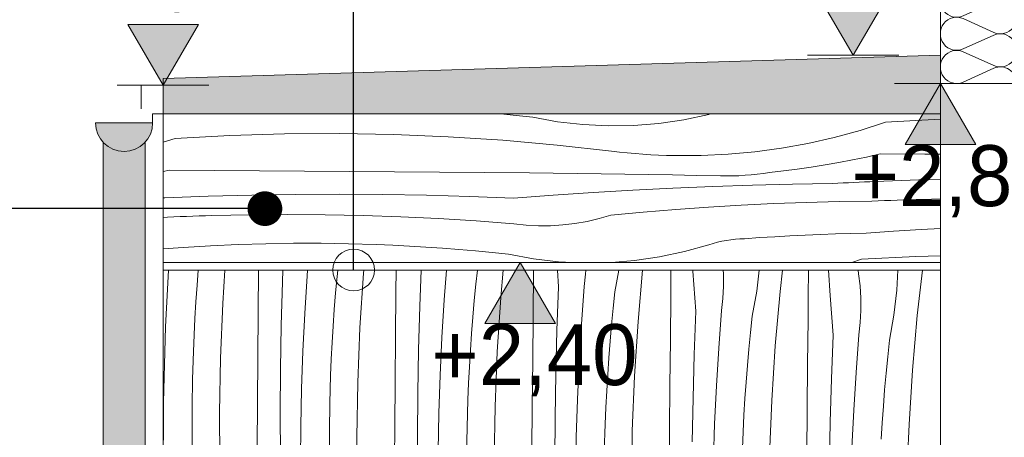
# Model space of a CAD drawing. Extents: x -366324 to -207045, y 68808 to 138616.
# Tile 27 of 170: x -331175 to -328591, y 80950 to 82047. Entities that reach past the tile are written whole.
import ezdxf

# ---------------------------------------------------------------- set-up
doc = ezdxf.new("R2010")
doc.units = 0
doc.header["$MEASUREMENT"] = 0
doc.linetypes.add('Dashed', pattern=[564.444447, 282.222223, -282.222223])
for name, color, linetype, lineweight in [('A-Opisy_Nr_Pióra__21', 7, 'Continuous', 9), ('Arch kolorystyka_Nr_Pióra__41', 7, 'Continuous', 15), ('Arch rynny_Nr_Pióra__21', 7, 'Continuous', 9), ('Arch wykończenie_Nr_Pióra__46', 5, 'Continuous', 13), ('Arch wymiary_Nr_Pióra__21', 7, 'Continuous', 9), ('Arch ściany zewnętrzne_Nr_Pióra__21', 7, 'Continuous', 9)]:
    doc.layers.add(name, color=color, linetype=linetype, lineweight=lineweight)
for name, color, linetype, lineweight, true_color in [('Arch kolorystyka_Nr_Pióra__22', 7, 'Continuous', 9, 0x7f7f7f), ('Arch ocieplenie_Nr_Pióra__25', 7, 'Continuous', 13, 0x40a5ff), ('Arch rynny_Nr_Pióra__81', 7, 'Continuous', 9, 0x5d5d5d), ('Arch wykończenie_Nr_Pióra__25', 7, 'Continuous', 13, 0x40a5ff)]:
    doc.layers.add(name, color=color, linetype=linetype, lineweight=lineweight, true_color=true_color)
doc.layers.add('Arch ocieplenie', color=7, linetype='Continuous')
doc.layers.add('Arch wymiary', color=7, linetype='Continuous')
doc.styles.add('GENERATED_STYLE_1', font='txt')
doc.dimstyles.new('GENERATED_STYLE__7', dxfattribs={"dimtxt": 0.18, "dimasz": 182.4, "dimexe": 0.18, "dimexo": 0.0625, "dimgap": 0.09, "dimtad": 0, "dimtih": 1, "dimtoh": 1, "dimdec": 4, "dimzin": 0, "dimdsep": 46, "dimcen": 0.09, "dimadec": 0, "dimazin": 0, "dimtfac": 1, "dimtdec": 4, "dimtmove": 0, "dimatfit": 3, "dimldrblk": 'ARROWHEAD_11', "dimfxl": 0, "dimtolj": 1, "dimtzin": 0, "dimarcsym": 0})
doc.dimstyles.new('GENERATED_STYLE__8', dxfattribs={"dimtxt": 0.18, "dimasz": 218.88, "dimexe": 0.18, "dimexo": 0.0625, "dimgap": 0.09, "dimtad": 0, "dimtih": 1, "dimtoh": 1, "dimdec": 4, "dimzin": 0, "dimdsep": 46, "dimcen": 0.09, "dimadec": 0, "dimazin": 0, "dimtfac": 1, "dimtdec": 4, "dimtmove": 0, "dimatfit": 3, "dimldrblk": 'ARROWHEAD_1', "dimfxl": 0, "dimtolj": 1, "dimtzin": 0, "dimarcsym": 0})

# ---------------------------------------------------------------- blocks, each defined once
blk = doc.blocks.new('*X6')
at = {"layer": 'Arch kolorystyka_Nr_Pióra__22', "linetype": 'Continuous'}
for p, q in [((-330787.5, 81339.2), (-330784.4, 81389.6)), ((-330709.7, 81349.5), (-330706.6, 81389.6)), ((-330642.4, 81301.4), (-330636.7, 81389.6)), ((-330549.3, 81278), (-330548.3, 81389.6)), ((-330485.7, 81358.2), (-330484.5, 81389.6)), ((-330427.3, 81275.7), (-330421.2, 81374.7)), ((-330421.2, 81374.7), (-330420.1, 81389.6)), ((-330346.1, 81329.4), (-330342.3, 81372.8)), ((-330342.3, 81372.8), (-330340.7, 81389.6)), ((-330282.2, 81237.9), (-330272.9, 81381)), ((-330272.9, 81381), (-330272.1, 81389.6)), ((-330188.1, 81332.5), (-330187.6, 81389.6)), ((-330125.5, 81294.7), (-330121.9, 81389.6)), ((-330061, 81311.2), (-330055.2, 81389.6)), ((-329977.9, 81352.6), (-329974, 81389.6)), ((-329912.7, 81317.5), (-329906.3, 81389.6)), ((-329827.9, 81269), (-329826.8, 81387.1)), ((-329826.8, 81387.1), (-329826.8, 81389.6)), ((-329760.9, 81345.5), (-329764.2, 81389.6)), ((-329693.4, 81346.5), (-329689.9, 81378.5)), ((-329689.9, 81378.5), (-329689.3, 81389.6)), ((-329613.1, 81332.3), (-329602.7, 81389.6)), ((-329552.5, 81254), (-329540.5, 81389.6)), ((-329466.6, 81323.5), (-329466, 81386.2)), ((-329466, 81386.2), (-329465.9, 81389.6)), ((-329408.5, 81386.5), (-329408.7, 81389.6)), ((-329400.7, 81282), (-329408.5, 81386.5)), ((-329328.1, 81379.3), (-329328.7, 81389.6)), ((-329328, 81347.1), (-329328.1, 81379.3)), ((-329241, 81334.3), (-329234.7, 81389.6)), ((-329179.7, 81333.4), (-329173.4, 81389.6)), ((-329105.8, 81322.7), (-329105.1, 81385.4)), ((-329105.1, 81385.4), (-329105, 81389.6)), ((-329048.3, 81322.9), (-329052.7, 81389.6)), ((-328973.5, 81379.8), (-328975.2, 81389.6)), ((-328969.8, 81347.9), (-328973.5, 81379.8)), ((-328873.2, 81336.9), (-328870.6, 81389.6)), ((-328819.5, 81269.9), (-328806, 81389.6)), ((-330712.7, 81306.1), (-330709.7, 81349.5)), ((-330488.8, 81243.7), (-330485.7, 81358.2)), ((-329982.1, 81309.2), (-329977.9, 81352.6)), ((-329765.3, 81231.1), (-329760.9, 81345.5)), ((-329700.8, 81247.6), (-329693.4, 81346.5)), ((-329329.7, 81315), (-329328, 81347.1)), ((-328967.9, 81315.8), (-328969.8, 81347.9)), ((-330792.2, 81240.2), (-330787.5, 81339.2)), ((-330349.5, 81286), (-330346.1, 81329.4)), ((-330189.1, 81214.5), (-330188.1, 81332.5)), ((-329922, 81174.4), (-329912.7, 81317.5)), ((-329617.7, 81289.1), (-329613.1, 81332.3)), ((-329467.7, 81205.5), (-329466.6, 81323.5)), ((-329252.9, 81268.8), (-329241, 81334.3)), ((-329192.3, 81190.5), (-329179.7, 81333.4)), ((-329106.4, 81260), (-329105.8, 81322.7)), ((-329040.5, 81218.5), (-329048.3, 81322.9)), ((-328880.8, 81270.8), (-328873.2, 81336.9)), ((-330715.3, 81262.6), (-330712.7, 81306.1)), ((-330648.2, 81158.1), (-330642.4, 81301.4)), ((-330128.6, 81180.2), (-330125.5, 81294.7)), ((-330067.1, 81212.2), (-330061, 81311.2)), ((-329985.9, 81265.9), (-329982.1, 81309.2)), ((-329333.2, 81283), (-329329.7, 81315)), ((-328967.8, 81283.6), (-328967.9, 81315.8)), ((-330550.3, 81160), (-330549.3, 81278)), ((-330432, 81176.7), (-330427.3, 81275.7)), ((-330352.5, 81242.6), (-330349.5, 81286)), ((-329989.3, 81222.5), (-329985.9, 81265.9)), ((-329828.9, 81151), (-329827.9, 81269)), ((-329621.9, 81245.7), (-329617.7, 81289.1)), ((-329405.1, 81167.6), (-329400.7, 81282)), ((-329340.6, 81184.1), (-329333.2, 81283)), ((-329257.5, 81225.5), (-329252.9, 81268.8)), ((-328969.5, 81251.5), (-328967.8, 81283.6)), ((-328892.7, 81205.3), (-328880.8, 81270.8)), ((-328832.1, 81127), (-328819.5, 81269.9)), ((-330795.5, 81141.1), (-330792.2, 81240.2)), ((-330717.6, 81219.2), (-330715.3, 81262.6)), ((-330490.7, 81129.3), (-330488.8, 81243.7)), ((-330355.1, 81199.1), (-330352.5, 81242.6)), ((-329706.9, 81148.7), (-329700.8, 81247.6)), ((-329625.7, 81202.4), (-329621.9, 81245.7)), ((-329561.8, 81110.9), (-329552.5, 81254)), ((-329107.5, 81142), (-329106.4, 81260)), ((-328973, 81219.5), (-328969.5, 81251.5)), ((-330719.4, 81175.7), (-330717.6, 81219.2)), ((-330288, 81094.5), (-330282.2, 81237.9)), ((-330190.1, 81096.5), (-330189.1, 81214.5)), ((-329992.3, 81179.1), (-329989.3, 81222.5)), ((-329768.4, 81116.7), (-329765.3, 81231.1)), ((-329261.7, 81182.2), (-329257.5, 81225.5)), ((-329044.9, 81104.1), (-329040.5, 81218.5)), ((-328980.4, 81120.6), (-328973, 81219.5)), ((-330357.4, 81155.7), (-330355.1, 81199.1)), ((-330071.8, 81113.2), (-330067.1, 81212.2)), ((-329629.1, 81159), (-329625.7, 81202.4)), ((-329468.7, 81087.5), (-329467.7, 81205.5)), ((-329201.5, 81047.3), (-329192.3, 81190.5)), ((-328897.3, 81162), (-328892.7, 81205.3)), ((-330721.6, 81103.3), (-330719.4, 81175.7)), ((-330435.3, 81077.6), (-330432, 81176.7)), ((-330130.5, 81065.8), (-330128.6, 81180.2)), ((-329994.9, 81135.6), (-329992.3, 81179.1)), ((-329927.8, 81031), (-329922, 81174.4)), ((-329408.2, 81053.2), (-329405.1, 81167.6)), ((-329346.7, 81085.2), (-329340.6, 81184.1)), ((-329265.5, 81138.9), (-329261.7, 81182.2)), ((-328901.5, 81118.7), (-328897.3, 81162)), ((-330797.5, 81042), (-330795.5, 81141.1)), ((-330650.7, 81014.6), (-330648.2, 81158.1)), ((-330551.2, 81042), (-330550.3, 81160)), ((-330359.2, 81112.2), (-330357.4, 81155.7)), ((-329829.9, 81033), (-329828.9, 81151)), ((-329711.6, 81049.7), (-329706.9, 81148.7)), ((-329632.1, 81115.5), (-329629.1, 81159)), ((-329268.9, 81095.5), (-329265.5, 81138.9)), ((-329108.5, 81024), (-329107.5, 81142)), ((-330491.4, 81014.8), (-330490.7, 81129.3)), ((-330361.4, 81039.8), (-330359.2, 81112.2)), ((-330075.1, 81014.1), (-330071.8, 81113.2)), ((-329997.2, 81092.1), (-329994.9, 81135.6)), ((-329770.3, 81002.3), (-329768.4, 81116.7)), ((-329634.7, 81072.1), (-329632.1, 81115.5)), ((-329567.6, 80967.5), (-329561.8, 81110.9)), ((-328986.5, 81021.7), (-328980.4, 81120.6)), ((-328905.3, 81075.3), (-328901.5, 81118.7)), ((-328841.3, 80983.8), (-328832.1, 81127)), ((-330722.7, 81030.8), (-330721.6, 81103.3)), ((-330290.5, 80951.1), (-330288, 81094.5)), ((-330191, 80978.4), (-330190.1, 81096.5)), ((-329999, 81048.7), (-329997.2, 81092.1)), ((-329469.7, 80969.5), (-329468.7, 81087.5)), ((-329351.4, 80986.1), (-329346.7, 81085.2)), ((-329271.9, 81052), (-329268.9, 81095.5)), ((-329048, 80989.7), (-329044.9, 81104.1)), ((-330437.3, 80978.5), (-330435.3, 81077.6)), ((-330131.2, 80951.3), (-330130.5, 81065.8)), ((-329637, 81028.6), (-329634.7, 81072.1)), ((-328908.7, 81031.9), (-328905.3, 81075.3)), ((-330798.2, 80942.9), (-330797.5, 81042)), ((-330552.1, 80923.9), (-330551.2, 81042)), ((-330362.5, 80967.3), (-330361.4, 81039.8)), ((-330001.2, 80976.2), (-329999, 81048.7)), ((-329830.8, 80914.9), (-329829.9, 81033)), ((-329714.9, 80950.6), (-329711.6, 81049.7)), ((-329410.1, 80938.7), (-329408.2, 81053.2)), ((-329274.5, 81008.6), (-329271.9, 81052)), ((-329207.4, 80904), (-329201.5, 81047.3)), ((-330722.7, 80958.4), (-330722.7, 81030.8)), ((-330649.8, 80871.2), (-330650.7, 81014.6)), ((-330490.9, 80900.3), (-330491.4, 81014.8)), ((-330077.1, 80915), (-330075.1, 81014.1)), ((-329930.3, 80887.6), (-329927.8, 81031)), ((-329638.8, 80985.1), (-329637, 81028.6)), ((-329276.8, 80965.1), (-329274.5, 81008.6)), ((-329109.5, 80905.9), (-329108.5, 81024)), ((-328991.2, 80922.6), (-328986.5, 81021.7)), ((-328911.7, 80988.5), (-328908.7, 81031.9)), ((-329771, 80887.8), (-329770.3, 81002.3)), ((-329641, 80912.7), (-329638.8, 80985.1)), ((-329354.7, 80887.1), (-329351.4, 80986.1)), ((-329049.9, 80875.2), (-329048, 80989.7)), ((-328914.3, 80945.1), (-328911.7, 80988.5)), ((-328847.2, 80840.5), (-328841.3, 80983.8)), ((-330721.6, 80886), (-330722.7, 80958.4)), ((-330438, 80879.3), (-330437.3, 80978.5)), ((-330362.5, 80894.9), (-330362.5, 80967.3)), ((-330191.9, 80860.4), (-330191, 80978.4)), ((-330002.3, 80903.8), (-330001.2, 80976.2)), ((-329570.1, 80824.1), (-329567.6, 80967.5)), ((-329470.6, 80851.4), (-329469.7, 80969.5)), ((-329278.6, 80921.6), (-329276.8, 80965.1)), ((-330289.6, 80807.7), (-330290.5, 80951.1)), ((-330130.7, 80836.8), (-330131.2, 80951.3)), ((-329716.9, 80851.5), (-329714.9, 80950.6))]:
    blk.add_line(p, q, dxfattribs=at)
blk = doc.blocks.new('Wypełnienie_3')
at = {"layer": 'Arch kolorystyka_Nr_Pióra__22', "linetype": 'Dashed'}
blk.add_blockref('*X6', (0, 0), dxfattribs=at)
blk = doc.blocks.new('*X34')
at = {"layer": 'Arch kolorystyka_Nr_Pióra__22', "linetype": 'Continuous'}
for p, q in [((-329912.3, 81799.6), (-329872.2, 81795.7)), ((-329872.2, 81795.7), (-329828.9, 81791.1)), ((-329828.9, 81791.1), (-329763.4, 81779.2)), ((-329498, 81774.7), (-329432.2, 81784.3)), ((-329432.2, 81784.3), (-329367.1, 81798.2)), ((-329367.1, 81798.2), (-329362.4, 81799.6)), ((-328902.7, 81777.9), (-328759.4, 81785.6)), ((-328759.4, 81785.6), (-328759, 81785.6)), ((-329763.4, 81779.2), (-329697.3, 81771.6)), ((-329697.3, 81771.6), (-329630.9, 81768.3)), ((-329630.9, 81768.3), (-329564.3, 81769.3)), ((-329564.3, 81769.3), (-329498, 81774.7)), ((-328969.8, 81756.3), (-329037.9, 81737.6)), ((-328902.7, 81777.9), (-328969.8, 81756.3)), ((-330767.2, 81735.3), (-330799, 81725.1)), ((-330767.2, 81735.3), (-330624, 81743)), ((-330624, 81743), (-330480.6, 81747.2)), ((-330480.6, 81747.2), (-330337.1, 81748.1)), ((-330337.1, 81748.1), (-330193.7, 81745.6)), ((-330193.7, 81745.6), (-330050.4, 81739.7)), ((-330050.4, 81739.7), (-329907.2, 81730.5)), ((-329907.2, 81730.5), (-329764.3, 81717.9)), ((-329037.9, 81737.6), (-329106.7, 81722)), ((-329764.3, 81717.9), (-329621.8, 81701.9)), ((-329176.1, 81709.4), (-329246, 81699.9)), ((-329106.7, 81722), (-329176.1, 81709.4)), ((-329621.8, 81701.9), (-329601.3, 81699.5)), ((-329601.3, 81699.5), (-329580.8, 81697.3)), ((-329580.8, 81697.3), (-329560.3, 81695.4)), ((-329560.3, 81695.4), (-329539.7, 81693.8)), ((-329539.7, 81693.8), (-329519.1, 81692.5)), ((-329519.1, 81692.5), (-329498.5, 81691.4)), ((-329498.5, 81691.4), (-329477.9, 81690.6)), ((-329477.9, 81690.6), (-329457.3, 81690)), ((-329386.8, 81690.2), (-329457.3, 81690)), ((-329316.3, 81693.5), (-329386.8, 81690.2)), ((-329246, 81699.9), (-329316.3, 81693.5)), ((-328989.3, 81678.9), (-329025.5, 81671.9)), ((-328953.3, 81686.4), (-328989.3, 81678.9)), ((-328917.4, 81694.5), (-328953.3, 81686.4)), ((-328917.4, 81694.5), (-328799.4, 81693.8)), ((-328799.4, 81693.8), (-328759, 81693.5)), ((-329134.5, 81654.6), (-329171.1, 81650)), ((-329098.1, 81659.8), (-329134.5, 81654.6)), ((-329061.7, 81665.5), (-329098.1, 81659.8)), ((-329025.5, 81671.9), (-329061.7, 81665.5)), ((-330781.9, 81651.9), (-330799, 81648)), ((-330781.9, 81651.9), (-330663.9, 81651.1)), ((-330663.9, 81651.1), (-330545.9, 81650.3)), ((-330545.9, 81650.3), (-330427.8, 81649.5)), ((-330427.8, 81649.5), (-330309.8, 81648.6)), ((-330309.8, 81648.6), (-330191.8, 81647.6)), ((-330191.8, 81647.6), (-330073.7, 81646.7)), ((-330073.7, 81646.7), (-329955.7, 81645.7)), ((-329955.7, 81645.7), (-329837.7, 81644.6)), ((-329837.7, 81644.6), (-329775, 81644)), ((-329775, 81644), (-329712.3, 81643.2)), ((-329712.3, 81643.2), (-329649.6, 81642.4)), ((-329649.6, 81642.4), (-329587, 81641.5)), ((-329587, 81641.5), (-329524.3, 81640.5)), ((-329524.3, 81640.5), (-329461.6, 81639.3)), ((-329461.6, 81639.3), (-329398.9, 81638.1)), ((-329398.9, 81638.1), (-329336.3, 81636.8)), ((-329336.3, 81636.8), (-329320.1, 81636.6)), ((-329320.1, 81636.6), (-329304, 81636.8)), ((-329304, 81636.8), (-329287.9, 81637.4)), ((-329287.9, 81637.4), (-329271.7, 81638.4)), ((-329271.7, 81638.4), (-329255.7, 81639.7)), ((-329255.7, 81639.7), (-329239.6, 81641.4)), ((-329239.6, 81641.4), (-329223.6, 81643.5)), ((-329223.6, 81643.5), (-329207.7, 81646)), ((-329171.1, 81650), (-329207.7, 81646)), ((-328815.8, 81626.2), (-328759, 81627.7)), ((-329565.7, 81599.5), (-329461.1, 81604.7)), ((-329461.1, 81604.7), (-329356.4, 81609)), ((-329356.4, 81609), (-329251.8, 81612.5)), ((-329251.8, 81612.5), (-329147.1, 81615.1)), ((-329147.1, 81615.1), (-329042.3, 81616.9)), ((-329042.3, 81616.9), (-329028.3, 81617.6)), ((-329028.3, 81617.6), (-329014.3, 81618.3)), ((-329014.3, 81618.3), (-329000.3, 81619)), ((-329000.3, 81619), (-328986.3, 81619.6)), ((-328986.3, 81619.6), (-328972.2, 81620.3)), ((-328972.2, 81620.3), (-328958.2, 81620.9)), ((-328958.2, 81620.9), (-328944.2, 81621.5)), ((-328944.2, 81621.5), (-328930.2, 81622.1)), ((-328930.2, 81622.1), (-328815.8, 81626.2)), ((-330799, 81579.3), (-330794.7, 81579.5)), ((-330794.7, 81579.5), (-330680.3, 81583.6)), ((-330680.3, 81583.6), (-330565.9, 81586.5)), ((-330565.9, 81586.5), (-330451.4, 81588.3)), ((-330451.4, 81588.3), (-330336.9, 81588.8)), ((-330336.9, 81588.8), (-330222.5, 81588.1)), ((-330222.5, 81588.1), (-330108, 81586.2)), ((-330108, 81586.2), (-329993.6, 81583.1)), ((-329993.6, 81583.1), (-329879.2, 81578.7)), ((-329879.2, 81578.7), (-329774.8, 81586.5)), ((-329774.8, 81586.5), (-329670.3, 81593.4)), ((-329670.3, 81593.4), (-329565.7, 81599.5)), ((-328806.1, 81575.2), (-328759, 81576.2)), ((-329453.2, 81549), (-329367.7, 81555.1)), ((-329367.7, 81555.1), (-329282.1, 81560.1)), ((-329282.1, 81560.1), (-329196.4, 81564.2)), ((-329196.4, 81564.2), (-329110.8, 81567.3)), ((-329110.8, 81567.3), (-329025, 81569.3)), ((-329025, 81569.3), (-328939.3, 81570.3)), ((-328939.3, 81570.3), (-328922.7, 81571.1)), ((-328922.7, 81571.1), (-328906, 81571.8)), ((-328906, 81571.8), (-328889.4, 81572.5)), ((-328889.4, 81572.5), (-328872.7, 81573.1)), ((-328872.7, 81573.1), (-328856.1, 81573.7)), ((-328856.1, 81573.7), (-328839.4, 81574.2)), ((-328839.4, 81574.2), (-328822.8, 81574.7)), ((-328822.8, 81574.7), (-328806.1, 81575.2)), ((-330799, 81527.9), (-330787.2, 81528.4)), ((-330787.2, 81528.4), (-330770.6, 81529.1)), ((-330770.6, 81529.1), (-330753.9, 81529.8)), ((-330753.9, 81529.8), (-330737.3, 81530.4)), ((-330737.3, 81530.4), (-330720.6, 81531)), ((-330720.6, 81531), (-330704, 81531.6)), ((-330704, 81531.6), (-330687.3, 81532.1)), ((-330687.3, 81532.1), (-330670.7, 81532.6)), ((-330670.7, 81532.6), (-330571.6, 81534.6)), ((-330571.6, 81534.6), (-330472.4, 81535.3)), ((-330472.4, 81535.3), (-330373.3, 81534.7)), ((-330373.3, 81534.7), (-330274.2, 81532.7)), ((-330274.2, 81532.7), (-330175.1, 81529.4)), ((-330175.1, 81529.4), (-330076.1, 81524.7)), ((-330076.1, 81524.7), (-329977.1, 81518.6)), ((-329686.2, 81517.3), (-329654.9, 81524.6)), ((-329654.9, 81524.6), (-329624, 81533.7)), ((-329624, 81533.7), (-329538.6, 81541.9)), ((-329538.6, 81541.9), (-329453.2, 81549)), ((-329977.1, 81518.6), (-329878.2, 81511.2)), ((-329878.2, 81511.2), (-329846.3, 81507.7)), ((-329846.3, 81507.7), (-329814.1, 81505.9)), ((-329814.1, 81505.9), (-329781.9, 81506)), ((-329781.9, 81506), (-329749.8, 81508)), ((-329749.8, 81508), (-329717.9, 81511.7)), ((-329717.9, 81511.7), (-329686.2, 81517.3)), ((-328809.6, 81496), (-328759, 81498.3)), ((-329273.5, 81471.9), (-329233.6, 81474.7)), ((-329233.6, 81474.7), (-329193.7, 81477.2)), ((-329193.7, 81477.2), (-329153.8, 81479.4)), ((-329153.8, 81479.4), (-329113.9, 81481.3)), ((-329113.9, 81481.3), (-329074, 81483)), ((-329074, 81483), (-329034, 81484.3)), ((-329034, 81484.3), (-328994.1, 81485.4)), ((-328994.1, 81485.4), (-328954.1, 81486.2)), ((-328954.1, 81486.2), (-328881.9, 81491.7)), ((-328881.9, 81491.7), (-328809.6, 81496)), ((-330799, 81445.1), (-330746.4, 81449)), ((-330746.4, 81449), (-330674.1, 81453.4)), ((-330674.1, 81453.4), (-330601.7, 81456.6)), ((-330601.7, 81456.6), (-330529.3, 81458.8)), ((-330529.3, 81458.8), (-330456.9, 81459.9)), ((-330456.9, 81459.9), (-330384.4, 81459.9)), ((-330384.4, 81459.9), (-330312, 81458.8)), ((-330312, 81458.8), (-330239.6, 81456.6)), ((-330239.6, 81456.6), (-330196.1, 81454.7)), ((-330196.1, 81454.7), (-330152.6, 81452.5)), ((-330152.6, 81452.5), (-330109.2, 81449.9)), ((-330109.2, 81449.9), (-330065.8, 81446.9)), ((-330065.8, 81446.9), (-330022.4, 81443.5)), ((-329430.6, 81438), (-329366.6, 81456.1)), ((-329366.6, 81456.1), (-329355.2, 81459.5)), ((-329355.2, 81459.5), (-329343.8, 81462.5)), ((-329343.8, 81462.5), (-329332.2, 81465.1)), ((-329332.2, 81465.1), (-329320.6, 81467.3)), ((-329320.6, 81467.3), (-329308.9, 81469.1)), ((-329308.9, 81469.1), (-329297.1, 81470.4)), ((-329297.1, 81470.4), (-329285.3, 81471.4)), ((-329285.3, 81471.4), (-329273.5, 81471.9)), ((-330022.4, 81443.5), (-329979, 81439.7)), ((-329979, 81439.7), (-329935.7, 81435.5)), ((-329935.7, 81435.5), (-329892.4, 81430.9)), ((-329892.4, 81430.9), (-329826.9, 81419)), ((-329561.5, 81414.5), (-329495.7, 81424.1)), ((-329495.7, 81424.1), (-329430.6, 81438)), ((-328966.2, 81417.7), (-328823, 81425.4)), ((-328823, 81425.4), (-328759, 81427.3)), ((-329826.9, 81419), (-329760.8, 81411.4)), ((-329760.8, 81411.4), (-329723.9, 81409.6)), ((-329622.5, 81409.6), (-329561.5, 81414.5)), ((-328966.2, 81417.7), (-328991.6, 81409.6))]:
    blk.add_line(p, q, dxfattribs=at)
blk = doc.blocks.new('Wypełnienie_17')
at = {"layer": 'Arch kolorystyka_Nr_Pióra__22', "linetype": 'Dashed'}
blk.add_blockref('*X34', (0, 0), dxfattribs=at)
blk = doc.blocks.new('Izolacja cieplna 14_8', base_point=(-328559, 81879.6))
at = {"layer": 'Arch ocieplenie_Nr_Pióra__25', "linetype": 'Continuous'}
for p, q in [((-328618.6, 83404.7), (-328699.4, 83440.9)), ((-328699.4, 83361.3), (-328618.6, 83397.4)), ((-328618.6, 83317.8), (-328699.4, 83354)), ((-328699.4, 83274.3), (-328618.6, 83310.5)), ((-328618.6, 83230.9), (-328699.4, 83267)), ((-328699.4, 83187.4), (-328618.6, 83223.5)), ((-328618.6, 83143.9), (-328699.4, 83180.1)), ((-328699.4, 83100.4), (-328618.6, 83136.6)), ((-328618.6, 83057), (-328699.4, 83093.1)), ((-328699.4, 83013.5), (-328618.6, 83049.7)), ((-328618.6, 82970), (-328699.4, 83006.2)), ((-328699.4, 82926.5), (-328618.6, 82962.7)), ((-328618.6, 82883.1), (-328699.4, 82919.2)), ((-328699.4, 82839.6), (-328618.6, 82875.8)), ((-328618.6, 82796.1), (-328699.4, 82832.3)), ((-328699.4, 82752.7), (-328618.6, 82788.8)), ((-328618.6, 82709.2), (-328699.4, 82745.4)), ((-328699.4, 82665.7), (-328618.6, 82701.9)), ((-328618.6, 82622.2), (-328699.4, 82658.4)), ((-328699.4, 82578.8), (-328618.6, 82614.9)), ((-328618.6, 82535.3), (-328699.4, 82571.5)), ((-328699.4, 82491.8), (-328618.6, 82528)), ((-328618.6, 82448.4), (-328699.4, 82484.5)), ((-328699.4, 82404.9), (-328618.6, 82441)), ((-328618.6, 82361.4), (-328699.4, 82397.6)), ((-328699.4, 82317.9), (-328618.6, 82354.1)), ((-328618.6, 82274.5), (-328699.4, 82310.6)), ((-328699.4, 82231), (-328618.6, 82267.2)), ((-328618.6, 82187.5), (-328699.4, 82223.7)), ((-328699.4, 82144), (-328618.6, 82180.2)), ((-328618.6, 82100.6), (-328699.4, 82136.7)), ((-328699.4, 82057.1), (-328618.6, 82093.3)), ((-328618.6, 82013.6), (-328699.4, 82049.8)), ((-328699.4, 81970.2), (-328618.6, 82006.3)), ((-328618.6, 81926.7), (-328699.4, 81962.9)), ((-328699.4, 81883.2), (-328618.6, 81919.4))]:
    blk.add_line(p, q, dxfattribs=at)
for centre, start_param, end_param in [((-328716.5, 83401.1), 5.870392, 9.837571), ((-328601.5, 83444.6), 2.7288, 4.712389), ((-328601.5, 83357.6), 2.7288, 6.695979), ((-328716.5, 83314.1), 5.870392, 9.837571), ((-328601.5, 83270.7), 2.7288, 6.695979), ((-328716.5, 83227.2), 5.870392, 9.837571), ((-328601.5, 83183.7), 2.7288, 6.695979), ((-328716.5, 83140.3), 5.870392, 9.837571), ((-328601.5, 83096.8), 2.7288, 6.695979), ((-328716.5, 83053.3), 5.870392, 9.837571), ((-328601.5, 83009.8), 2.7288, 6.695979), ((-328716.5, 82966.4), 5.870392, 9.837571), ((-328601.5, 82922.9), 2.7288, 6.695979), ((-328716.5, 82879.4), 5.870392, 9.837571), ((-328601.5, 82835.9), 2.7288, 6.695979), ((-328716.5, 82792.5), 5.870392, 9.837571), ((-328601.5, 82749), 2.7288, 6.695979), ((-328716.5, 82705.5), 5.870392, 9.837571), ((-328601.5, 82662.1), 2.7288, 6.695979), ((-328716.5, 82618.6), 5.870392, 9.837571), ((-328601.5, 82575.1), 2.7288, 6.695979), ((-328716.5, 82531.6), 5.870392, 9.837571), ((-328601.5, 82488.2), 2.7288, 6.695979), ((-328716.5, 82444.7), 5.870392, 9.837571), ((-328601.5, 82401.2), 2.7288, 6.695979), ((-328716.5, 82357.8), 5.870392, 9.837571), ((-328601.5, 82314.3), 2.7288, 6.695979), ((-328716.5, 82270.8), 5.870392, 9.837571), ((-328601.5, 82227.3), 2.7288, 6.695979), ((-328716.5, 82183.9), 5.870392, 9.837571), ((-328601.5, 82140.4), 2.7288, 6.695979), ((-328716.5, 82096.9), 5.870392, 9.837571), ((-328601.5, 82053.4), 2.7288, 6.695979), ((-328716.5, 82010), 5.870392, 9.837571), ((-328601.5, 81966.5), 2.7288, 6.695979), ((-328716.5, 81923), 5.870392, 9.837571), ((-328601.5, 81879.6), 4.712389, 6.695979)]:
    blk.add_ellipse(centre, major_axis=(0, 43.5), ratio=0.978455, start_param=start_param, end_param=end_param, dxfattribs=at)
blk = doc.blocks.new('Wymiary_15', base_point=(-328988, 81953.6))
at = {"layer": 'Arch wymiary_Nr_Pióra__21', "linetype": 'Continuous'}
blk.add_hatch(color=256, dxfattribs=at).paths.add_polyline_path([(-328988, 81953.6), (-329080.8, 82113.6), (-328895.2, 82113.6)], flags=0)
for p, q in [((-328988, 81953.6), (-329080.8, 82113.6)), ((-329080.8, 82113.6), (-328895.2, 82113.6)), ((-328895.2, 82113.6), (-328988, 81953.6)), ((-328988, 81953.6), (-329108, 81953.6)), ((-328988, 81953.6), (-328868, 81953.6))]:
    blk.add_line(p, q, dxfattribs=at)
at = {"layer": 'Arch wymiary_Nr_Pióra__21', "insert": (-329221.4, 82145.6), "char_height": 160, "attachment_point": 7, "style": 'GENERATED_STYLE_1'}
blk.add_mtext('{+2,94}', dxfattribs=at)
blk = doc.blocks.new('Wymiary_27', base_point=(-329861.9, 81409.6))
at = {"layer": 'Arch wymiary_Nr_Pióra__21', "linetype": 'Continuous'}
blk.add_hatch(color=256, dxfattribs=at).paths.add_polyline_path([(-329861.9, 81409.6), (-329954.7, 81249.6), (-329769.1, 81249.6)], flags=0)
for p, q in [((-329861.9, 81409.6), (-329981.9, 81409.6)), ((-329861.9, 81409.6), (-329954.7, 81249.6)), ((-329861.9, 81409.6), (-329741.9, 81409.6)), ((-329769.1, 81249.6), (-329861.9, 81409.6)), ((-329954.7, 81249.6), (-329769.1, 81249.6))]:
    blk.add_line(p, q, dxfattribs=at)
at = {"layer": 'Arch wymiary_Nr_Pióra__21', "insert": (-330095.3, 81057.6), "char_height": 160, "attachment_point": 7, "style": 'GENERATED_STYLE_1'}
blk.add_mtext('{+2,40}', dxfattribs=at)
blk = doc.blocks.new('Wymiary_33', base_point=(-330799, 81874.8))
at = {"layer": 'Arch wymiary_Nr_Pióra__21', "linetype": 'Continuous'}
blk.add_hatch(color=256, dxfattribs=at).paths.add_polyline_path([(-330799, 81874.8), (-330891.8, 82034.8), (-330706.2, 82034.8)], flags=0)
for p, q in [((-330799, 81874.8), (-330891.8, 82034.8)), ((-330891.8, 82034.8), (-330706.2, 82034.8)), ((-330706.2, 82034.8), (-330799, 81874.8)), ((-330799, 81874.8), (-330919, 81874.8)), ((-330799, 81874.8), (-330679, 81874.8))]:
    blk.add_line(p, q, dxfattribs=at)
at = {"layer": 'Arch wymiary_Nr_Pióra__21', "insert": (-331032.4, 82066.8), "char_height": 160, "attachment_point": 7, "style": 'GENERATED_STYLE_1'}
blk.add_mtext('{+2,87}', dxfattribs=at)
blk = doc.blocks.new('Wymiary_104', base_point=(-328759, 81879.6))
at = {"layer": 'Arch wymiary_Nr_Pióra__21', "linetype": 'Continuous'}
blk.add_hatch(color=256, dxfattribs=at).paths.add_polyline_path([(-328759, 81879.6), (-328851.8, 81719.6), (-328666.2, 81719.6)], flags=0)
for p, q in [((-328759, 81879.6), (-328879, 81879.6)), ((-328759, 81879.6), (-328851.8, 81719.6)), ((-328759, 81879.6), (-328639, 81879.6)), ((-328666.2, 81719.6), (-328759, 81879.6)), ((-328851.8, 81719.6), (-328666.2, 81719.6))]:
    blk.add_line(p, q, dxfattribs=at)
at = {"layer": 'Arch wymiary_Nr_Pióra__21', "insert": (-328992.4, 81527.6), "char_height": 160, "attachment_point": 7, "style": 'GENERATED_STYLE_1'}
blk.add_mtext('{+2,87}', dxfattribs=at)
blk = doc.blocks.new('ARROWHEAD_1')
at = {"color": 0, "linetype": 'Continuous', "lineweight": 0}
blk.add_line((0, 0), (-1, 0), dxfattribs=at)
blk.add_circle((0, 0), 0.25, dxfattribs=at)
blk = doc.blocks.new('ARROWHEAD_11')
at = {"color": 0, "linetype": 'Continuous', "lineweight": 0}
blk.add_line((0, 0), (-1, 0), dxfattribs=at)
at = {"color": 0, "linetype": 'Continuous', "lineweight": 0, "const_width": 0.25, "flags": 128}
blk.add_lwpolyline([(-0.125, 0, 1), (0.125, 0, 1)], format="xyb", close=True, dxfattribs=at)

msp = doc.modelspace()

# ---------------------------------------------------------------- hatches: boundary and pattern name
at = {"layer": 'Arch kolorystyka_Nr_Pióra__41', "linetype": 'Continuous'}
for points in [[(-328759, 81953.6), (-330799, 81892.4), (-330799, 81799.6), (-328759, 81799.6), (-328759, 81879.6)], [(-330976.3, 81775.9, 1), (-330826.3, 81775.9)], [(-330956.3, 78969.6), (-330846.3, 78969.6), (-330846.3, 81724.9, -0.436542), (-330956.3, 81724.9)]]:
    msp.add_hatch(color=256, dxfattribs=at).paths.add_polyline_path(points, flags=0)

# ---------------------------------------------------------------- linework, layer by layer
at = {"layer": 'Arch rynny_Nr_Pióra__21', "linetype": 'Continuous'}
for p, q in [((-330856.3, 81812.7), (-330856.3, 81874.8)), ((-330856.3, 81874.8), (-330799, 81874.8)), ((-330826.3, 81775.9), (-330826.3, 81799.6)), ((-330826.3, 81799.6), (-330799, 81799.6)), ((-330826.3, 81775.9), (-330976.3, 81775.9)), ((-330956.3, 81724.9), (-330956.3, 78969.6)), ((-330846.3, 81724.9), (-330846.3, 78969.6))]:
    msp.add_line(p, q, dxfattribs=at)
at = {"layer": 'Arch rynny_Nr_Pióra__81', "linetype": 'Continuous'}
msp.add_arc((-330901.3, 81775.9), 75, 180, 0, dxfattribs=at)
at = {"layer": 'Arch wykończenie_Nr_Pióra__25', "linetype": 'Continuous'}
msp.add_line((-328759, 78989.6), (-328759, 81879.6), dxfattribs=at)
at = {"layer": 'Arch wykończenie_Nr_Pióra__46', "linetype": 'Continuous'}
for p, q in [((-328759, 81879.6), (-328759, 83462.2)), ((-328559, 81879.6), (-328759, 81879.6))]:
    msp.add_line(p, q, dxfattribs=at)
at = {"layer": 'Arch ściany zewnętrzne_Nr_Pióra__21', "linetype": 'Continuous'}
for p, q in [((-330799, 81892.4), (-328759, 81953.6)), ((-330799, 81409.6), (-330799, 81892.4)), ((-330799, 81799.6), (-328759, 81799.6)), ((-330799, 81409.6), (-330799, 78969.6)), ((-330799, 81409.6), (-328759, 81409.6)), ((-330799, 81389.6), (-328759, 81389.6))]:
    msp.add_line(p, q, dxfattribs=at)

# ---------------------------------------------------------------- block references
at = {"layer": 'Arch kolorystyka_Nr_Pióra__22', "linetype": 'Dashed'}
for name in ['Wypełnienie_17', 'Wypełnienie_3']:
    msp.add_blockref(name, (0, 0), dxfattribs=at)
at = {"layer": 'Arch ocieplenie', "color": 104, "linetype": 'Continuous', "lineweight": 9, "true_color": 0x029e21}
msp.add_blockref('Izolacja cieplna 14_8', (-328559, 81879.6), dxfattribs=at)
at = {"layer": 'Arch wymiary', "linetype": 'Continuous'}
for name, p in [('Wymiary_15', (-328988, 81953.6)), ('Wymiary_33', (-330799, 81874.8)), ('Wymiary_104', (-328759, 81879.6)), ('Wymiary_27', (-329861.9, 81409.6))]:
    msp.add_blockref(name, p, dxfattribs=at)

# ---------------------------------------------------------------- leaders
at = {"layer": 'A-Opisy_Nr_Pióra__21', "linetype": 'Continuous', "annotation_type": 0, "has_hookline": 1, "hookline_direction": 1}
for points, dimstyle, text_width in [([(-330298.9, 81389.6), (-330298.9, 83204.5), (-331943.1, 83204.5)], 'GENERATED_STYLE__8', 1552.4), ([(-330531.7, 81550.8), (-332753.1, 81552.7)], 'GENERATED_STYLE__7', 216.7)]:
    msp.add_leader(points, dimstyle=dimstyle, dxfattribs=dict(at, text_width=text_width))

doc.saveas('drawing.dxf')
